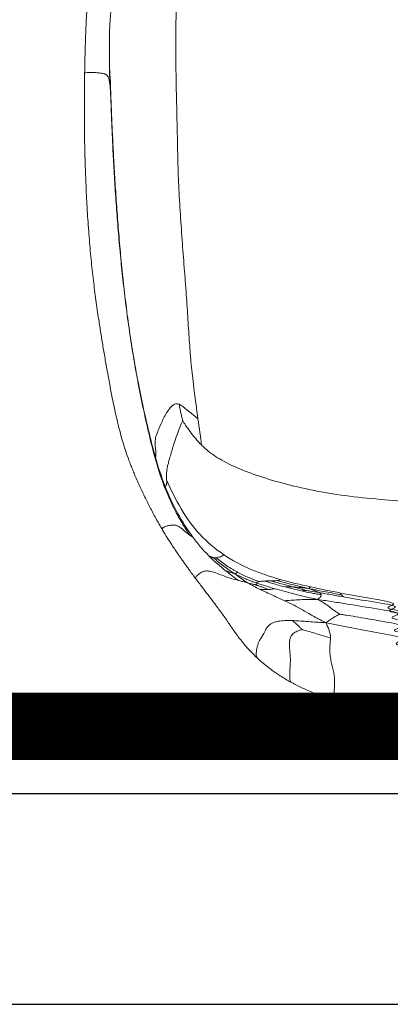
# Model space of a CAD drawing. Header units: centimetres. Extents: x 4120 to 19220, y -7417 to 180.
# Tile 188 of 223: x 15928 to 15950, y -1646 to -1587. Entities that reach past the tile are written whole.
import ezdxf

# ---------------------------------------------------------------- set-up
doc = ezdxf.new("R2010")
doc.units = ezdxf.units.CM
doc.layers.add('A-Wykończenie ścian', color=5, linetype='Continuous', lineweight=20)
doc.layers.add('A_Wyposażenie', color=8, linetype='Continuous')
doc.layers.add('A_Ściany', color=2, linetype='Continuous')

msp = doc.modelspace()

# ---------------------------------------------------------------- linework, layer by layer
at = {"layer": 'A-Wykończenie ścian', "color": 3, "const_width": 4, "elevation": 0}
msp.add_lwpolyline([(15879.525, -1629.412), (16047.525, -1629.412), (16047.525, -1590.412)], dxfattribs=at)
at = {"layer": 'A_Wyposażenie', "color": 8, "linetype": 'Continuous', "lineweight": 15}
for points, knots in [([(15935.912, -1576.514, 0), (15935.769, -1576.616, 0), (15935.501, -1576.807, 0), (15935.176, -1577.065, 0), (15934.915, -1577.289, 0), (15934.701, -1577.483, 0), (15934.525, -1577.65, 0), (15934.381, -1577.794, 0), (15934.261, -1577.92, 0), (15934.14, -1578.053, 0), (15934.021, -1578.192, 0), (15933.905, -1578.34, 0), (15933.795, -1578.489, 0), (15933.681, -1578.657, 0), (15933.555, -1578.861, 0), (15933.417, -1579.103, 0), (15933.273, -1579.368, 0), (15933.135, -1579.639, 0), (15933.014, -1579.897, 0), (15932.912, -1580.135, 0), (15932.824, -1580.359, 0), (15932.74, -1580.586, 0), (15932.641, -1580.88, 0), (15932.527, -1581.256, 0), (15932.407, -1581.721, 0), (15932.303, -1582.207, 0), (15932.224, -1582.695, 0), (15932.168, -1583.203, 0), (15932.126, -1583.739, 0), (15932.086, -1584.304, 0), (15932.042, -1584.919, 0), (15931.999, -1585.445, 0), (15931.964, -1585.876, 0), (15931.937, -1586.225, 0), (15931.906, -1586.656, 0), (15931.879, -1587.107, 0), (15931.855, -1587.568, 0), (15931.835, -1588.03, 0), (15931.815, -1588.559, 0), (15931.795, -1589.165, 0), (15931.777, -1589.862, 0), (15931.767, -1590.359, 0), (15931.762, -1590.625, 0)], [0, 0, 0, 0, 0.032059, 0.060161, 0.085054, 0.10708, 0.126226, 0.142346, 0.156428, 0.169516, 0.188022, 0.203974, 0.219152, 0.238072, 0.261659, 0.290109, 0.32277, 0.354053, 0.382911, 0.408527, 0.431123, 0.453671, 0.478255, 0.518461, 0.560347, 0.601066, 0.637845, 0.670763, 0.701924, 0.733106, 0.76373, 0.79383, 0.806007, 0.82116, 0.839438, 0.861055, 0.877606, 0.896194, 0.917209, 0.941134, 0.968519, 1, 1, 1, 1]), ([(15933.239, -1590.326, 0), (15933.235, -1590.049, 0), (15933.23, -1589.556, 0), (15933.23, -1588.95, 0), (15933.236, -1588.447, 0), (15933.246, -1588.015, 0), (15933.263, -1587.633, 0), (15933.287, -1587.282, 0), (15933.318, -1586.945, 0), (15933.357, -1586.602, 0), (15933.417, -1586.231, 0), (15933.512, -1585.805, 0), (15933.647, -1585.344, 0), (15933.824, -1584.864, 0), (15934.037, -1584.401, 0), (15934.282, -1583.988, 0), (15934.551, -1583.627, 0), (15934.839, -1583.323, 0), (15935.177, -1583.045, 0), (15935.601, -1582.768, 0), (15936.073, -1582.469, 0), (15936.476, -1582.184, 0), (15936.835, -1581.901, 0), (15937.085, -1581.691, 0), (15937.237, -1581.556, 0), (15937.346, -1581.457, 0)], [0, 0, 0, 0, 1, 2, 3, 4, 5, 6, 7, 8, 9, 10, 11, 12, 13, 14, 15, 16, 17, 18, 19, 20, 20.5, 20.75, 21, 21, 21, 21]), ([(15938.494, -1611.136, 0), (15938.415, -1610.576, 0), (15938.251, -1609.424, 0), (15938.098, -1608.058, 0), (15937.998, -1606.811, 0), (15937.909, -1605.444, 0), (15937.814, -1603.965, 0), (15937.695, -1602.381, 0), (15937.567, -1600.72, 0), (15937.442, -1599.013, 0), (15937.342, -1597.298, 0), (15937.29, -1595.618, 0), (15937.26, -1593.981, 0), (15937.223, -1592.396, 0), (15937.19, -1590.851, 0), (15937.171, -1589.336, 0), (15937.183, -1587.428, 0), (15937.232, -1585.161, 0), (15937.279, -1583.412, 0), (15937.312, -1582.367, 0), (15937.332, -1581.809, 0), (15937.346, -1581.457, 0)], [0, 0, 0, 0, 1, 2, 3, 4, 5, 6, 7, 8, 9, 10, 11, 12, 13, 14, 15, 16, 16.5, 16.75, 17, 17, 17, 17]), ([(15933.325, -1592.114, 0), (15933.322, -1592.031, 0), (15933.316, -1591.866, 0), (15933.305, -1591.537, 0), (15933.284, -1590.975, 0), (15933.26, -1590.546, 0), (15933.239, -1590.326, 0)], [0, 0, 0, 0, 0.25, 0.5, 1, 2, 2, 2, 2]), ([(15931.762, -1590.624, 0), (15931.758, -1590.925, 0), (15931.749, -1591.51, 0), (15931.744, -1592.356, 0), (15931.744, -1593.128, 0), (15931.749, -1593.809, 0), (15931.757, -1594.385, 0), (15931.765, -1594.843, 0), (15931.773, -1595.196, 0), (15931.78, -1595.47, 0), (15931.786, -1595.7, 0), (15931.792, -1595.902, 0), (15931.8, -1596.175, 0), (15931.814, -1596.58, 0), (15931.837, -1597.176, 0), (15931.871, -1597.921, 0), (15931.927, -1598.937, 0), (15932.01, -1600.15, 0), (15932.124, -1601.487, 0), (15932.258, -1602.751, 0), (15932.409, -1603.938, 0), (15932.555, -1604.964, 0), (15932.692, -1605.857, 0), (15932.819, -1606.65, 0), (15932.955, -1607.457, 0), (15933.099, -1608.278, 0), (15933.25, -1609.101, 0), (15933.399, -1609.879, 0), (15933.543, -1610.58, 0), (15933.678, -1611.186, 0), (15933.813, -1611.741, 0), (15933.96, -1612.289, 0), (15934.13, -1612.851, 0), (15934.28, -1613.292, 0), (15934.39, -1613.594, 0), (15934.451, -1613.757, 0), (15934.509, -1613.907, 0), (15934.571, -1614.063, 0), (15934.649, -1614.259, 0), (15934.759, -1614.523, 0), (15934.908, -1614.868, 0), (15935.103, -1615.298, 0), (15935.349, -1615.814, 0), (15935.648, -1616.41, 0), (15935.999, -1617.072, 0), (15936.258, -1617.517, 0), (15936.393, -1617.75, 0)], [0, 0, 0, 0, 0.031509, 0.061285, 0.088403, 0.112238, 0.13238, 0.148583, 0.160139, 0.169192, 0.177217, 0.184214, 0.190206, 0.205762, 0.226548, 0.252495, 0.283604, 0.332807, 0.379506, 0.423727, 0.465496, 0.504487, 0.531808, 0.559656, 0.588064, 0.617192, 0.64738, 0.677785, 0.705654, 0.73036, 0.751899, 0.775068, 0.800558, 0.825125, 0.832824, 0.839853, 0.846224, 0.852046, 0.859895, 0.870872, 0.884848, 0.901778, 0.921751, 0.944854, 0.971054, 1, 1, 1, 1]), ([(15933.256, -1591.253, 0), (15933.242, -1591.163, 0), (15933.218, -1591.001, 0), (15933.164, -1590.845, 0), (15933.109, -1590.758, 0), (15933.053, -1590.705, 0), (15932.995, -1590.672, 0), (15932.916, -1590.648, 0), (15932.773, -1590.621, 0), (15932.552, -1590.59, 0), (15932.31, -1590.568, 0), (15932.124, -1590.563, 0), (15931.971, -1590.567, 0), (15931.848, -1590.579, 0), (15931.781, -1590.601, 0), (15931.761, -1590.614, 0), (15931.764, -1590.623, 0), (15931.765, -1590.624, 0)], [0, 0, 0, 0, 0.173593, 0.312558, 0.417844, 0.475211, 0.518708, 0.555021, 0.591604, 0.679166, 0.772799, 0.817509, 0.8601, 0.935198, 0.966248, 0.994261, 1, 1, 1, 1]), ([(15933.325, -1592.329, 0), (15933.325, -1592.311, 0), (15933.322, -1592.245, 0), (15933.314, -1592.073, 0), (15933.297, -1591.721, 0), (15933.275, -1591.411, 0), (15933.256, -1591.253, 0)], [16, 16, 16, 16, 16.25, 16.5, 17, 18, 18, 18, 18]), ([(15933.325, -1592.329, 0), (15933.325, -1592.321, 0), (15933.325, -1592.293, 0), (15933.325, -1592.221, 0), (15933.325, -1592.157, 0), (15933.325, -1592.114, 0)], [0, 0, 0, 0, 0.25, 0.5, 1, 1, 1, 1]), ([(15935.965, -1613.428, 0), (15935.804, -1612.862, 0), (15935.526, -1611.736, 0), (15935.166, -1610.133, 0), (15934.857, -1608.584, 0), (15934.593, -1607.059, 0), (15934.367, -1605.547, 0), (15934.172, -1604.036, 0), (15934.005, -1602.537, 0), (15933.862, -1601.059, 0), (15933.742, -1599.607, 0), (15933.639, -1598.183, 0), (15933.551, -1596.791, 0), (15933.474, -1595.434, 0), (15933.41, -1594.182, 0), (15933.369, -1593.282, 0), (15933.346, -1592.693, 0), (15933.334, -1592.362, 0), (15933.328, -1592.197, 0), (15933.325, -1592.114, 0)], [0, 0, 0, 0, 1, 2, 3, 4, 5, 6, 7, 8, 9, 10, 11, 12, 13, 14, 14.5, 14.75, 15, 15, 15, 15]), ([(15938.005, -1618.049, 0), (15937.933, -1617.945, 0), (15937.79, -1617.73, 0), (15937.51, -1617.276, 0), (15937.038, -1616.427, 0), (15936.441, -1615.102, 0), (15935.926, -1613.477, 0), (15935.532, -1611.85, 0), (15935.179, -1610.253, 0), (15934.868, -1608.677, 0), (15934.598, -1607.111, 0), (15934.365, -1605.558, 0), (15934.165, -1604.022, 0), (15933.995, -1602.51, 0), (15933.848, -1601.029, 0), (15933.723, -1599.577, 0), (15933.617, -1598.15, 0), (15933.528, -1596.747, 0), (15933.452, -1595.365, 0), (15933.392, -1594.096, 0), (15933.356, -1593.207, 0), (15933.337, -1592.692, 0), (15933.329, -1592.448, 0), (15933.326, -1592.354, 0), (15933.325, -1592.329, 0)], [0, 0, 0, 0, 0.25, 0.5, 1, 2, 3, 4, 5, 6, 7, 8, 9, 10, 11, 12, 13, 14, 15, 16, 17, 17.5, 17.75, 18, 18, 18, 18]), ([(15937.368, -1610.279, 0), (15937.504, -1610.33, 0), (15937.749, -1610.527, 0), (15938.101, -1610.828, 0), (15938.32, -1611.005, 0), (15938.435, -1611.093, 0), (15938.494, -1611.136, 0)], [0, 0, 0, 0, 1, 1.5, 1.75, 2, 2, 2, 2]), ([(15937.587, -1611.261, 0), (15937.579, -1611.227, 0), (15937.548, -1611.102, 0), (15937.472, -1610.774, 0), (15937.409, -1610.481, 0), (15937.368, -1610.279, 0)], [0, 0, 0, 0, 0.25, 0.5, 1, 1, 1, 1]), ([(15937.587, -1611.261, 0), (15937.582, -1611.273, 0), (15937.562, -1611.317, 0), (15937.512, -1611.428, 0), (15937.414, -1611.655, 0), (15937.275, -1612.023, 0), (15937.13, -1612.431, 0), (15937.003, -1612.814, 0), (15936.896, -1613.183, 0), (15936.805, -1613.512, 0), (15936.731, -1613.775, 0), (15936.675, -1613.991, 0), (15936.643, -1614.178, 0), (15936.628, -1614.345, 0), (15936.624, -1614.496, 0), (15936.627, -1614.634, 0), (15936.631, -1614.719, 0), (15936.632, -1614.759, 0)], [0, 0, 0, 0, 0.25, 0.5, 1, 2, 3, 4, 5, 6, 7, 8, 9, 10, 11, 12, 13, 13, 13, 13]), ([(15938.702, -1612.694, 0), (15938.449, -1612.442, 0), (15938.101, -1612.018, 0), (15937.792, -1611.576, 0), (15937.653, -1611.365, 0), (15937.601, -1611.283, 0), (15937.587, -1611.261, 0)], [30, 30, 30, 30, 31, 31.5, 31.75, 32, 32, 32, 32]), ([(15938.702, -1612.694, 0), (15938.765, -1612.758, 0), (15938.894, -1612.88, 0), (15939.166, -1613.112, 0), (15939.679, -1613.487, 0), (15940.552, -1613.958, 0), (15941.914, -1614.494, 0), (15943.517, -1614.981, 0), (15945.288, -1615.399, 0), (15947.214, -1615.724, 0), (15949.283, -1615.931, 0), (15951.534, -1616.098, 0), (15950.505, -1616.302, 0), (15953.05, -1616.503, 0), (15955.524, -1616.66, 0), (15957.703, -1616.763, 0), (15959.363, -1616.805, 0), (15960.762, -1616.81, 0), (15962.162, -1616.805, 0), (15963.822, -1616.763, 0), (15966.001, -1616.66, 0), (15968.475, -1616.503, 0), (15967.52, -1616.302, 0), (15969.991, -1616.098, 0), (15972.242, -1615.931, 0), (15974.311, -1615.724, 0), (15976.237, -1615.399, 0), (15978.008, -1614.981, 0), (15979.611, -1614.494, 0), (15980.973, -1613.958, 0), (15981.846, -1613.487, 0), (15982.359, -1613.112, 0), (15982.631, -1612.88, 0), (15982.76, -1612.758, 0), (15982.823, -1612.694, 0)], [0, 0, 0, 0, 0.25, 0.5, 1, 2, 3, 4, 5, 6, 7, 8, 9, 10, 11, 12, 13, 14, 15, 16, 17, 18, 19, 20, 21, 22, 23, 24, 25, 26, 27, 27.5, 27.75, 28, 28, 28, 28]), ([(15938.005, -1618.049, 0), (15937.941, -1618.001, 0), (15937.828, -1617.917, 0), (15937.646, -1617.763, 0), (15937.49, -1617.628, 0), (15937.333, -1617.519, 0), (15937.152, -1617.452, 0), (15936.954, -1617.445, 0), (15936.758, -1617.475, 0), (15936.583, -1617.526, 0), (15936.464, -1617.578, 0), (15936.406, -1617.62, 0), (15936.374, -1617.657, 0), (15936.366, -1617.699, 0), (15936.386, -1617.732, 0), (15936.395, -1617.747, 0)], [0, 0, 0, 0, 0.1820038, 0.3250316, 0.4329114, 0.517121, 0.5910191, 0.6675557, 0.7461566, 0.8167874, 0.8735871, 0.8968118, 0.918418, 0.9618111, 1, 1, 1, 1]), ([(15936.391, -1617.746, 0), (15936.49, -1617.91, 0), (15936.673, -1618.213, 0), (15936.925, -1618.603, 0), (15937.129, -1618.911, 0), (15937.291, -1619.147, 0), (15937.415, -1619.327, 0), (15937.512, -1619.468, 0), (15937.596, -1619.587, 0), (15937.686, -1619.715, 0), (15937.802, -1619.878, 0), (15937.953, -1620.088, 0), (15938.14, -1620.344, 0), (15938.27, -1620.518, 0), (15938.342, -1620.615, 0)], [0, 0, 0, 0, 0.1269131, 0.2353649, 0.3275236, 0.4040167, 0.4664675, 0.517888, 0.5574719, 0.5998575, 0.6631056, 0.7492561, 0.8607103, 1, 1, 1, 1]), ([(15939.156, -1619.293, 0), (15938.991, -1619.128, 0), (15938.743, -1618.865, 0), (15938.418, -1618.477, 0), (15938.258, -1618.269, 0), (15938.179, -1618.162, 0)], [0, 0, 0, 0, 0.5, 0.75, 1, 1, 1, 1]), ([(15939.42, -1619.394, 0), (15939.411, -1619.392, 0), (15939.392, -1619.387, 0), (15939.352, -1619.374, 0), (15939.276, -1619.347, 0), (15939.204, -1619.315, 0), (15939.156, -1619.293, 0)], [0, 0, 0, 0, 0.25, 0.5, 1, 2, 2, 2, 2]), ([(15940.727, -1620.373, 0), (15940.644, -1620.322, 0), (15940.518, -1620.239, 0), (15940.289, -1620.084, 0), (15939.914, -1619.812, 0), (15939.614, -1619.567, 0), (15939.42, -1619.394, 0)], [0, 0, 0, 0, 0.25, 0.5, 1, 2, 2, 2, 2]), ([(15940.859, -1620.258, 0), (15940.805, -1620.229, 0), (15940.697, -1620.17, 0), (15940.481, -1620.043, 0), (15940.105, -1619.803, 0), (15939.788, -1619.567, 0), (15939.581, -1619.398, 0)], [0, 0, 0, 0, 0.25, 0.5, 1, 2, 2, 2, 2]), ([(15940.907, -1620.746, 0), (15940.728, -1620.699, 0), (15940.404, -1620.614, 0), (15939.949, -1620.443, 0), (15939.576, -1620.297, 0), (15939.278, -1620.204, 0), (15939.043, -1620.166, 0), (15938.863, -1620.186, 0), (15938.699, -1620.244, 0), (15938.553, -1620.352, 0), (15938.438, -1620.461, 0), (15938.385, -1620.517, 0), (15938.357, -1620.552, 0), (15938.345, -1620.571, 0), (15938.338, -1620.588, 0), (15938.336, -1620.605, 0), (15938.339, -1620.616, 0), (15938.346, -1620.619, 0), (15938.348, -1620.619, 0)], [0, 0, 0, 0, 0.216582, 0.392545, 0.536854, 0.656793, 0.753608, 0.794831, 0.833438, 0.906438, 0.936482, 0.957998, 0.965886, 0.972499, 0.978458, 0.984388, 0.997783, 1, 1, 1, 1]), ([(15940.727, -1620.373, 0), (15940.676, -1620.355, 0), (15940.603, -1620.328, 0), (15940.484, -1620.285, 0), (15940.308, -1620.22, 0), (15940.186, -1620.174, 0), (15940.11, -1620.145, 0)], [0, 0, 0, 0, 0.25, 0.5, 1, 2, 2, 2, 2]), ([(15940.727, -1620.373, 0), (15940.728, -1620.36, 0), (15940.734, -1620.344, 0), (15940.749, -1620.319, 0), (15940.786, -1620.286, 0), (15940.828, -1620.268, 0), (15940.859, -1620.258, 0)], [0, 0, 0, 0, 0.25, 0.5, 1, 2, 2, 2, 2]), ([(15938.347, -1620.62, 0), (15938.48, -1620.796, 0), (15938.742, -1621.143, 0), (15939.087, -1621.594, 0), (15939.391, -1621.996, 0), (15939.655, -1622.346, 0), (15939.884, -1622.656, 0), (15940.063, -1622.905, 0), (15940.204, -1623.106, 0), (15940.313, -1623.266, 0), (15940.421, -1623.426, 0), (15940.541, -1623.604, 0), (15940.678, -1623.801, 0), (15940.841, -1624.027, 0), (15941.036, -1624.285, 0), (15941.287, -1624.593, 0), (15941.607, -1624.954, 0), (15941.877, -1625.214, 0), (15942.02, -1625.352, 0)], [0, 0, 0, 0, 0.1022935, 0.2009115, 0.2920292, 0.3719669, 0.4429456, 0.507739, 0.547029, 0.5835175, 0.6180023, 0.6554379, 0.7008454, 0.7436708, 0.7946901, 0.8544621, 0.923002, 1, 1, 1, 1]), ([(15940.727, -1620.373, 0), (15940.776, -1620.412, 0), (15940.848, -1620.468, 0), (15940.974, -1620.564, 0), (15941.172, -1620.708, 0), (15941.332, -1620.813, 0), (15941.443, -1620.88, 0)], [0, 0, 0, 0, 0.25, 0.5, 1, 2, 2, 2, 2]), ([(15940.727, -1620.373, 0), (15940.809, -1620.416, 0), (15940.933, -1620.476, 0), (15941.153, -1620.577, 0), (15941.403, -1620.682, 0), (15941.641, -1620.774, 0), (15941.827, -1620.841, 0), (15941.918, -1620.873, 0), (15941.964, -1620.889, 0)], [0, 0, 0, 0, 0.25, 0.5, 1, 1.5, 1.75, 2, 2, 2, 2]), ([(15941.443, -1620.88, 0), (15941.394, -1620.868, 0), (15941.299, -1620.844, 0), (15941.117, -1620.799, 0), (15940.989, -1620.767, 0), (15940.907, -1620.746, 0)], [0, 0, 0, 0, 0.25, 0.5, 1, 1, 1, 1]), ([(15941.443, -1620.88, 0), (15941.542, -1620.905, 0), (15941.696, -1620.944, 0), (15941.864, -1620.985, 0), (15941.946, -1621.005, 0), (15941.978, -1621.012, 0), (15941.986, -1621.014, 0)], [0, 0, 0, 0, 1, 1.5, 1.75, 2, 2, 2, 2]), ([(15941.964, -1620.889, 0), (15941.952, -1620.909, 0), (15941.952, -1620.944, 0), (15941.969, -1620.984, 0), (15941.98, -1621.004, 0), (15941.985, -1621.012, 0), (15941.986, -1621.014, 0)], [0, 0, 0, 0, 1, 1.5, 1.75, 2, 2, 2, 2]), ([(15942.14, -1620.809, 0), (15942.097, -1620.818, 0), (15942.04, -1620.833, 0), (15941.987, -1620.861, 0), (15941.97, -1620.879, 0), (15941.964, -1620.889, 0)], [0, 0, 0, 0, 0.5, 0.75, 1, 1, 1, 1]), ([(15945.059, -1621.22, 0), (15944.944, -1621.192, 0), (15944.768, -1621.15, 0), (15944.448, -1621.073, 0), (15943.921, -1620.944, 0), (15943.487, -1620.829, 0), (15943.201, -1620.747, 0)], [0, 0, 0, 0, 0.25, 0.5, 1, 2, 2, 2, 2]), ([(15942.684, -1621.279, 0), (15942.54, -1621.227, 0), (15942.331, -1621.15, 0), (15942.128, -1621.071, 0), (15942.033, -1621.033, 0), (15941.996, -1621.018, 0), (15941.986, -1621.014, 0)], [0, 0, 0, 0, 1, 1.5, 1.75, 2, 2, 2, 2]), ([(15943.047, -1621.228, 0), (15943.021, -1621.233, 0), (15942.968, -1621.244, 0), (15942.855, -1621.264, 0), (15942.758, -1621.275, 0), (15942.684, -1621.279, 0)], [0, 0, 0, 0, 0.25, 0.5, 1, 1, 1, 1]), ([(15945.571, -1621.867, 0), (15945.398, -1621.827, 0), (15945.138, -1621.766, 0), (15944.683, -1621.658, 0), (15943.964, -1621.481, 0), (15943.409, -1621.332, 0), (15943.047, -1621.228, 0)], [0, 0, 0, 0, 0.25, 0.5, 1, 2, 2, 2, 2]), ([(15943.679, -1621.125, 0), (15943.738, -1621.12, 0), (15943.83, -1621.115, 0), (15943.965, -1621.115, 0), (15944.052, -1621.118, 0), (15944.1, -1621.12, 0), (15944.125, -1621.122, 0)], [0, 0, 0, 0, 1, 1.5, 1.75, 2, 2, 2, 2]), ([(15944.125, -1621.122, 0), (15944.299, -1621.168, 0), (15944.518, -1621.228, 0), (15944.707, -1621.282, 0), (15944.793, -1621.307, 0), (15944.825, -1621.316, 0), (15944.833, -1621.318, 0)], [0, 0, 0, 0, 1, 1.5, 1.75, 2, 2, 2, 2]), ([(15945.059, -1621.22, 0), (15944.979, -1621.209, 0), (15944.865, -1621.195, 0), (15944.675, -1621.173, 0), (15944.401, -1621.143, 0), (15944.225, -1621.128, 0), (15944.125, -1621.122, 0)], [0, 0, 0, 0, 0.25, 0.5, 1, 2, 2, 2, 2]), ([(15944.693, -1621.371, 0), (15944.721, -1621.36, 0), (15944.762, -1621.344, 0), (15944.804, -1621.329, 0), (15944.824, -1621.322, 0), (15944.831, -1621.319, 0), (15944.833, -1621.318, 0)], [0, 0, 0, 0, 1, 1.5, 1.75, 2, 2, 2, 2]), ([(15945.8, -1621.591, 0), (15945.694, -1621.572, 0), (15945.491, -1621.534, 0), (15945.116, -1621.461, 0), (15944.859, -1621.408, 0), (15944.693, -1621.371, 0)], [0, 0, 0, 0, 0.25, 0.5, 1, 1, 1, 1]), ([(15945.684, -1621.461, 0), (15945.483, -1621.426, 0), (15945.222, -1621.382, 0), (15944.99, -1621.344, 0), (15944.884, -1621.327, 0), (15944.844, -1621.32, 0), (15944.833, -1621.318, 0)], [0, 0, 0, 0, 1, 1.5, 1.75, 2, 2, 2, 2]), ([(15945.059, -1621.22, 0), (15945.069, -1621.213, 0), (15945.084, -1621.203, 0), (15945.107, -1621.185, 0), (15945.14, -1621.156, 0), (15945.158, -1621.132, 0), (15945.168, -1621.116, 0)], [0, 0, 0, 0, 0.25, 0.5, 1, 2, 2, 2, 2]), ([(15945.059, -1621.22, 0), (15945.122, -1621.24, 0), (15945.21, -1621.27, 0), (15945.349, -1621.318, 0), (15945.537, -1621.388, 0), (15945.637, -1621.434, 0), (15945.684, -1621.461, 0)], [0, 0, 0, 0, 0.25, 0.5, 1, 2, 2, 2, 2]), ([(15945.059, -1621.22, 0), (15945.18, -1621.243, 0), (15945.365, -1621.279, 0), (15945.701, -1621.344, 0), (15946.251, -1621.449, 0), (15946.705, -1621.535, 0), (15947.008, -1621.59, 0)], [0, 0, 0, 0, 0.25, 0.5, 1, 2, 2, 2, 2]), ([(15947.149, -1621.718, 0), (15946.872, -1621.67, 0), (15946.474, -1621.6, 0), (15945.999, -1621.516, 0), (15945.784, -1621.478, 0), (15945.684, -1621.461, 0)], [19, 19, 19, 19, 19.5, 19.75, 20, 20, 20, 20]), ([(15947.008, -1621.59, 0), (15947.004, -1621.585, 0), (15946.997, -1621.576, 0), (15946.986, -1621.558, 0), (15946.973, -1621.528, 0), (15946.971, -1621.504, 0), (15946.97, -1621.489, 0)], [0, 0, 0, 0, 0.25, 0.5, 1, 2, 2, 2, 2]), ([(15945.571, -1621.867, 0), (15945.424, -1621.863, 0), (15945.208, -1621.862, 0), (15944.841, -1621.87, 0), (15944.443, -1621.891, 0), (15944.089, -1621.915, 0), (15943.823, -1621.933, 0), (15943.694, -1621.94, 0), (15943.631, -1621.942, 0)], [0, 0, 0, 0, 0.25, 0.5, 1, 1.5, 1.75, 2, 2, 2, 2]), ([(15946.078, -1623.241, 0), (15945.954, -1623.18, 0), (15945.78, -1623.094, 0), (15945.501, -1622.948, 0), (15945.109, -1622.731, 0), (15944.687, -1622.475, 0), (15944.209, -1622.217, 0), (15943.842, -1622.041, 0), (15943.631, -1621.942, 0)], [0, 0, 0, 0, 0.25, 0.5, 1, 2, 3, 4, 4, 4, 4]), ([(15945.8, -1621.591, 0), (15945.806, -1621.63, 0), (15945.801, -1621.69, 0), (15945.732, -1621.767, 0), (15945.662, -1621.817, 0), (15945.611, -1621.847, 0), (15945.571, -1621.867, 0)], [0, 0, 0, 0, 1, 1.5, 1.75, 2, 2, 2, 2]), ([(15946.932, -1622.75, 0), (15946.918, -1622.742, 0), (15946.867, -1622.713, 0), (15946.751, -1622.642, 0), (15946.551, -1622.509, 0), (15946.343, -1622.343, 0), (15946.141, -1622.182, 0), (15945.926, -1622.048, 0), (15945.76, -1621.958, 0), (15945.652, -1621.904, 0), (15945.571, -1621.867, 0)], [0, 0, 0, 0, 0.25, 0.5, 1, 2, 3, 3.5, 3.75, 4, 4, 4, 4]), ([(15975.954, -1621.867, 0), (15975.753, -1621.895, 0), (15975.44, -1621.94, 0), (15974.858, -1622.028, 0), (15973.867, -1622.186, 0), (15972.419, -1622.428, 0), (15970.588, -1622.708, 0), (15968.611, -1622.975, 0), (15969.937, -1623.229, 0), (15967.671, -1623.447, 0), (15965.422, -1623.611, 0), (15963.438, -1623.712, 0), (15961.971, -1623.746, 0), (15960.762, -1623.746, 0), (15959.554, -1623.746, 0), (15958.087, -1623.712, 0), (15956.103, -1623.611, 0), (15953.854, -1623.447, 0), (15951.588, -1623.229, 0), (15949.414, -1622.975, 0), (15950.937, -1622.708, 0), (15949.106, -1622.428, 0), (15947.658, -1622.186, 0), (15946.667, -1622.028, 0), (15946.085, -1621.94, 0), (15945.772, -1621.895, 0), (15945.571, -1621.867, 0)], [0, 0, 0, 0, 0.25, 0.5, 1, 2, 3, 4, 5, 6, 7, 8, 9, 10, 11, 12, 13, 14, 15, 16, 17, 18, 19, 19.5, 19.75, 20, 20, 20, 20]), ([(15944.085, -1623.123, 0), (15943.933, -1623.12, 0), (15943.698, -1623.117, 0), (15943.438, -1623.137, 0), (15943.228, -1623.166, 0), (15943.023, -1623.217, 0), (15942.84, -1623.299, 0), (15942.69, -1623.414, 0), (15942.571, -1623.558, 0), (15942.478, -1623.719, 0), (15942.406, -1623.871, 0), (15942.339, -1624, 0), (15942.276, -1624.098, 0), (15942.222, -1624.176, 0), (15942.172, -1624.253, 0), (15942.106, -1624.369, 0), (15942.041, -1624.56, 0), (15941.994, -1624.762, 0), (15941.963, -1624.952, 0), (15941.95, -1625.11, 0), (15941.958, -1625.217, 0), (15941.973, -1625.277, 0), (15941.992, -1625.321, 0), (15942.01, -1625.34, 0), (15942.022, -1625.353, 0)], [0, 0, 0, 0, 0.075284, 0.115885, 0.159101, 0.221749, 0.29144, 0.368847, 0.467542, 0.565169, 0.653443, 0.724349, 0.776636, 0.801781, 0.822522, 0.855862, 0.886473, 0.916276, 0.943084, 0.963982, 0.978661, 0.984523, 0.989884, 1, 1, 1, 1]), ([(15944.676, -1623.657, 0), (15944.668, -1623.648, 0), (15944.638, -1623.617, 0), (15944.561, -1623.539, 0), (15944.399, -1623.379, 0), (15944.221, -1623.227, 0), (15944.085, -1623.123, 0)], [0, 0, 0, 0, 0.25, 0.5, 1, 2, 2, 2, 2]), ([(15946.078, -1623.241, 0), (15945.927, -1623.238, 0), (15945.707, -1623.23, 0), (15945.329, -1623.207, 0), (15944.918, -1623.175, 0), (15944.553, -1623.147, 0), (15944.28, -1623.13, 0), (15944.15, -1623.125, 0), (15944.085, -1623.123, 0)], [0, 0, 0, 0, 0.25, 0.5, 1, 1.5, 1.75, 2, 2, 2, 2]), ([(15946.932, -1622.75, 0), (15946.918, -1622.754, 0), (15946.867, -1622.771, 0), (15946.744, -1622.822, 0), (15946.581, -1622.914, 0), (15946.412, -1623.037, 0), (15946.249, -1623.146, 0), (15946.149, -1623.205, 0), (15946.078, -1623.241, 0)], [0, 0, 0, 0, 0.25, 0.5, 1, 1.5, 1.75, 2, 2, 2, 2]), ([(15946.078, -1623.241, 0), (15946.11, -1623.301, 0), (15946.156, -1623.392, 0), (15946.23, -1623.555, 0), (15946.324, -1623.816, 0), (15946.355, -1624.022, 0), (15946.359, -1624.154, 0)], [0, 0, 0, 0, 0.25, 0.5, 1, 2, 2, 2, 2]), ([(15975.447, -1623.241, 0), (15975.274, -1623.281, 0), (15974.999, -1623.341, 0), (15974.471, -1623.451, 0), (15973.541, -1623.632, 0), (15972.126, -1623.89, 0), (15970.326, -1624.213, 0), (15968.371, -1624.524, 0), (15969.707, -1624.799, 0), (15967.469, -1625.022, 0), (15965.293, -1625.176, 0), (15963.385, -1625.265, 0), (15961.955, -1625.294, 0), (15960.762, -1625.294, 0), (15959.57, -1625.294, 0), (15958.14, -1625.265, 0), (15956.232, -1625.176, 0), (15954.056, -1625.022, 0), (15951.818, -1624.799, 0), (15949.654, -1624.524, 0), (15951.199, -1624.213, 0), (15949.399, -1623.89, 0), (15947.984, -1623.632, 0), (15947.054, -1623.451, 0), (15946.526, -1623.341, 0), (15946.25, -1623.281, 0), (15946.078, -1623.241, 0)], [0, 0, 0, 0, 0.25, 0.5, 1, 2, 3, 4, 5, 6, 7, 8, 9, 10, 11, 12, 13, 14, 15, 16, 17, 18, 19, 19.5, 19.75, 20, 20, 20, 20]), ([(15974.593, -1622.75, 0), (15974.565, -1622.754, 0), (15974.458, -1622.768, 0), (15974.162, -1622.811, 0), (15973.484, -1622.919, 0), (15972.18, -1623.154, 0), (15970.426, -1623.449, 0), (15968.472, -1623.737, 0), (15969.81, -1623.997, 0), (15967.562, -1624.213, 0), (15965.35, -1624.369, 0), (15963.406, -1624.463, 0), (15961.96, -1624.495, 0), (15960.762, -1624.495, 0), (15959.565, -1624.495, 0), (15958.118, -1624.463, 0), (15956.174, -1624.369, 0), (15953.963, -1624.213, 0), (15951.715, -1623.997, 0), (15949.553, -1623.737, 0), (15951.099, -1623.449, 0), (15949.345, -1623.154, 0), (15948.041, -1622.919, 0), (15947.363, -1622.811, 0), (15947.067, -1622.768, 0), (15946.96, -1622.754, 0), (15946.932, -1622.75, 0)], [0, 0, 0, 0, 0.25, 0.5, 1, 2, 3, 4, 5, 6, 7, 8, 9, 10, 11, 12, 13, 14, 15, 16, 17, 18, 19, 19.5, 19.75, 20, 20, 20, 20]), ([(15944.676, -1623.657, 0), (15944.65, -1623.663, 0), (15944.585, -1623.68, 0), (15944.483, -1623.711, 0), (15944.368, -1623.757, 0), (15944.253, -1623.817, 0), (15944.146, -1623.894, 0), (15944.033, -1624.012, 0), (15943.954, -1624.188, 0), (15943.92, -1624.422, 0), (15943.921, -1624.653, 0), (15943.937, -1624.86, 0), (15943.954, -1625.028, 0), (15943.968, -1625.172, 0), (15943.976, -1625.296, 0), (15943.98, -1625.414, 0), (15943.98, -1625.54, 0), (15943.972, -1625.703, 0), (15943.959, -1625.9, 0), (15943.945, -1626.123, 0), (15943.936, -1626.348, 0), (15943.938, -1626.524, 0), (15943.956, -1626.646, 0), (15943.978, -1626.723, 0), (15944.006, -1626.772, 0), (15944.028, -1626.798, 0), (15944.04, -1626.801, 0), (15944.042, -1626.802, 0)], [0, 0, 0, 0, 0.020264, 0.050445, 0.086987, 0.129177, 0.176708, 0.229502, 0.322898, 0.424762, 0.526906, 0.59972, 0.663697, 0.715712, 0.756687, 0.788814, 0.821404, 0.848613, 0.875264, 0.908566, 0.938379, 0.961415, 0.973917, 0.983516, 0.991399, 0.99854, 1, 1, 1, 1]), ([(15944.676, -1623.657, 0), (15944.697, -1623.662, 0), (15944.772, -1623.682, 0), (15944.976, -1623.739, 0), (15945.428, -1623.869, 0), (15945.945, -1624.028, 0), (15946.359, -1624.154, 0)], [0, 0, 0, 0, 0.25, 0.5, 1, 2, 2, 2, 2]), ([(15946.359, -1624.154, 0), (15946.356, -1624.238, 0), (15946.352, -1624.405, 0), (15946.319, -1624.671, 0), (15946.31, -1624.968, 0), (15946.352, -1625.304, 0), (15946.414, -1625.611, 0), (15946.472, -1625.862, 0), (15946.515, -1626.041, 0), (15946.549, -1626.193, 0), (15946.574, -1626.325, 0), (15946.591, -1626.451, 0), (15946.604, -1626.628, 0), (15946.6, -1626.873, 0), (15946.591, -1627.149, 0), (15946.586, -1627.378, 0), (15946.588, -1627.563, 0), (15946.602, -1627.696, 0), (15946.62, -1627.783, 0), (15946.642, -1627.845, 0), (15946.666, -1627.884, 0), (15946.684, -1627.901, 0), (15946.693, -1627.902, 0), (15946.695, -1627.902, 0)], [0, 0, 0, 0, 0.116749, 0.231252, 0.348063, 0.469698, 0.587057, 0.652455, 0.707893, 0.751585, 0.785411, 0.811976, 0.83419, 0.876991, 0.906494, 0.933999, 0.956647, 0.969416, 0.979155, 0.986663, 0.992782, 0.99825, 1, 1, 1, 1]), ([(15942.022, -1625.354, 0), (15942.135, -1625.456, 0), (15942.38, -1625.676, 0), (15942.825, -1626.027, 0), (15943.37, -1626.415, 0), (15943.812, -1626.67, 0), (15944.043, -1626.804, 0)], [0, 0, 0, 0, 0.2045397, 0.4415822, 0.708365, 1, 1, 1, 1]), ([(15944.043, -1626.804, 0), (15944.242, -1626.908, 0), (15944.638, -1627.114, 0), (15945.292, -1627.395, 0), (15945.975, -1627.659, 0), (15946.454, -1627.822, 0), (15946.695, -1627.904, 0)], [0, 0, 0, 0, 0.253816, 0.50302, 0.750835, 1, 1, 1, 1]), ([(15946.694, -1627.904, 0), (15947.062, -1628.023, 0), (15947.771, -1628.252, 0), (15948.833, -1628.553, 0), (15949.542, -1628.737, 0), (15949.894, -1628.824, 0), (15949.914, -1628.829, 0)], [0, 0, 0, 0, 0.03388257, 0.06531495, 0.09417786, 0.09594636, 0.09594636, 0.09594636, 0.09594636])]:
    msp.add_open_spline(points, degree=3, knots=knots, dxfattribs=at)
for points in [[(15933.256, -1591.253, 0), (15933.249, -1590.909, 0), (15933.243, -1590.603, 0), (15933.239, -1590.326, 0)], [(15935.965, -1613.428, 0), (15935.972, -1613.413, 0), (15935.984, -1613.386, 0), (15935.994, -1613.324, 0), (15935.997, -1613.25, 0), (15935.995, -1613.173, 0), (15935.988, -1613.082, 0), (15935.977, -1612.969, 0), (15935.965, -1612.84, 0), (15935.954, -1612.7, 0), (15935.95, -1612.545, 0), (15935.959, -1612.371, 0), (15935.992, -1612.186, 0), (15936.057, -1611.999, 0), (15936.152, -1611.779, 0), (15936.27, -1611.495, 0), (15936.412, -1611.18, 0), (15936.575, -1610.865, 0), (15936.772, -1610.563, 0), (15937.016, -1610.286, 0), (15937.232, -1610.228, 0), (15937.368, -1610.279, 0)], [(15938.494, -1611.136, 0), (15938.573, -1611.697, 0), (15938.648, -1612.241, 0), (15938.702, -1612.694, 0)], [(15936.529, -1615.117, 0), (15936.31, -1614.56, 0), (15936.127, -1613.993, 0), (15935.965, -1613.428, 0)], [(15936.632, -1614.759, 0), (15936.634, -1614.798, 0), (15936.637, -1614.871, 0), (15936.635, -1614.955, 0), (15936.626, -1615.023, 0), (15936.609, -1615.087, 0), (15936.58, -1615.126, 0), (15936.547, -1615.122, 0), (15936.529, -1615.117, 0)], [(15940.016, -1619.201, 0), (15939.504, -1618.855, 0), (15938.551, -1618.058, 0), (15937.445, -1616.516, 0), (15936.882, -1615.352, 0), (15936.632, -1614.759, 0)], [(15936.529, -1615.117, 0), (15936.748, -1615.675, 0), (15937.257, -1616.769, 0), (15937.862, -1617.735, 0), (15938.179, -1618.162, 0)], [(15938.179, -1618.162, 0), (15938.124, -1618.131, 0), (15938.064, -1618.091, 0), (15938.005, -1618.049, 0)], [(15940.11, -1620.145, 0), (15939.816, -1619.907, 0), (15939.486, -1619.622, 0), (15939.156, -1619.293, 0)], [(15939.42, -1619.394, 0), (15939.491, -1619.411, 0), (15939.538, -1619.407, 0), (15939.581, -1619.398, 0)], [(15939.581, -1619.398, 0), (15939.624, -1619.389, 0), (15939.704, -1619.365, 0), (15939.839, -1619.331, 0), (15939.956, -1619.284, 0), (15940.001, -1619.232, 0), (15940.016, -1619.201, 0)], [(15940.016, -1619.201, 0), (15940.528, -1619.546, 0), (15941.623, -1620.129, 0), (15942.784, -1620.514, 0), (15943.375, -1620.68, 0)], [(15940.907, -1620.746, 0), (15940.661, -1620.576, 0), (15940.404, -1620.384, 0), (15940.11, -1620.145, 0)], [(15940.859, -1620.258, 0), (15941.29, -1620.49, 0), (15941.722, -1620.665, 0), (15942.14, -1620.809, 0)], [(15942.165, -1621.261, 0), (15941.912, -1621.139, 0), (15941.667, -1621.015, 0), (15941.443, -1620.88, 0)], [(15941.964, -1620.889, 0), (15942.329, -1621.015, 0), (15942.684, -1621.124, 0), (15943.047, -1621.228, 0)], [(15942.448, -1620.775, 0), (15942.331, -1620.782, 0), (15942.227, -1620.792, 0), (15942.14, -1620.809, 0)], [(15942.448, -1620.775, 0), (15942.564, -1620.768, 0), (15942.693, -1620.765, 0), (15942.829, -1620.763, 0)], [(15943.679, -1621.125, 0), (15943.312, -1621.031, 0), (15942.892, -1620.92, 0), (15942.448, -1620.775, 0)], [(15942.829, -1620.763, 0), (15942.964, -1620.761, 0), (15943.106, -1620.759, 0), (15943.201, -1620.747, 0)], [(15944.125, -1621.122, 0), (15943.777, -1621.03, 0), (15943.318, -1620.913, 0), (15942.829, -1620.763, 0)], [(15943.201, -1620.747, 0), (15943.296, -1620.734, 0), (15943.344, -1620.709, 0), (15943.375, -1620.68, 0)], [(15943.375, -1620.68, 0), (15943.966, -1620.846, 0), (15944.567, -1620.985, 0), (15945.168, -1621.116, 0)], [(15943.631, -1621.942, 0), (15943.419, -1621.844, 0), (15942.939, -1621.626, 0), (15942.417, -1621.384, 0), (15942.165, -1621.261, 0)], [(15942.684, -1621.279, 0), (15942.536, -1621.285, 0), (15942.35, -1621.275, 0), (15942.165, -1621.261, 0)], [(15944.693, -1621.371, 0), (15944.361, -1621.298, 0), (15944.046, -1621.22, 0), (15943.679, -1621.125, 0)], [(15945.168, -1621.116, 0), (15945.768, -1621.248, 0), (15946.368, -1621.372, 0), (15946.97, -1621.489, 0)], [(15945.684, -1621.461, 0), (15945.778, -1621.514, 0), (15945.794, -1621.552, 0), (15945.8, -1621.591, 0)], [(15946.97, -1621.489, 0), (15947.571, -1621.606, 0), (15948.777, -1621.827, 0), (15950.657, -1622.117, 0), (15949.176, -1622.389, 0), (15951.403, -1622.667, 0), (15953.715, -1622.919, 0), (15955.988, -1623.113, 0), (15957.994, -1623.237, 0), (15959.502, -1623.28, 0), (15960.762, -1623.281, 0), (15962.023, -1623.28, 0), (15963.531, -1623.237, 0), (15965.537, -1623.113, 0), (15967.81, -1622.919, 0), (15970.122, -1622.667, 0), (15968.849, -1622.389, 0), (15970.868, -1622.117, 0), (15972.748, -1621.827, 0), (15973.954, -1621.606, 0), (15974.555, -1621.489, 0)], [(15947.008, -1621.59, 0), (15947.04, -1621.629, 0), (15947.101, -1621.674, 0), (15947.149, -1621.718, 0)], [(15974.376, -1621.718, 0), (15973.823, -1621.815, 0), (15972.631, -1622.017, 0), (15970.767, -1622.297, 0), (15968.764, -1622.565, 0), (15970.056, -1622.832, 0), (15967.763, -1623.072, 0), (15965.503, -1623.256, 0), (15963.508, -1623.374, 0), (15962.011, -1623.414, 0), (15960.762, -1623.415, 0), (15959.514, -1623.414, 0), (15958.017, -1623.374, 0), (15956.022, -1623.256, 0), (15953.762, -1623.072, 0), (15951.469, -1622.832, 0), (15949.261, -1622.565, 0), (15950.758, -1622.297, 0), (15948.894, -1622.017, 0), (15947.702, -1621.815, 0), (15947.149, -1621.718, 0)]]:
    msp.add_open_spline(points, degree=3, dxfattribs=at)
at = {"layer": 'A_Ściany', "color": 7, "elevation": 0}
msp.add_lwpolyline([(15865.525, -1473.412), (15865.525, -1645.912), (16061.525, -1645.912), (16061.525, -1588.412), (16051.525, -1588.412), (16051.525, -1633.412), (15875.525, -1633.412), (15875.525, -1483.412), (16051.525, -1483.412), (16051.525, -1488.412), (16061.525, -1488.412), (16061.525, -1473.412)], dxfattribs=at)

doc.saveas('drawing.dxf')
